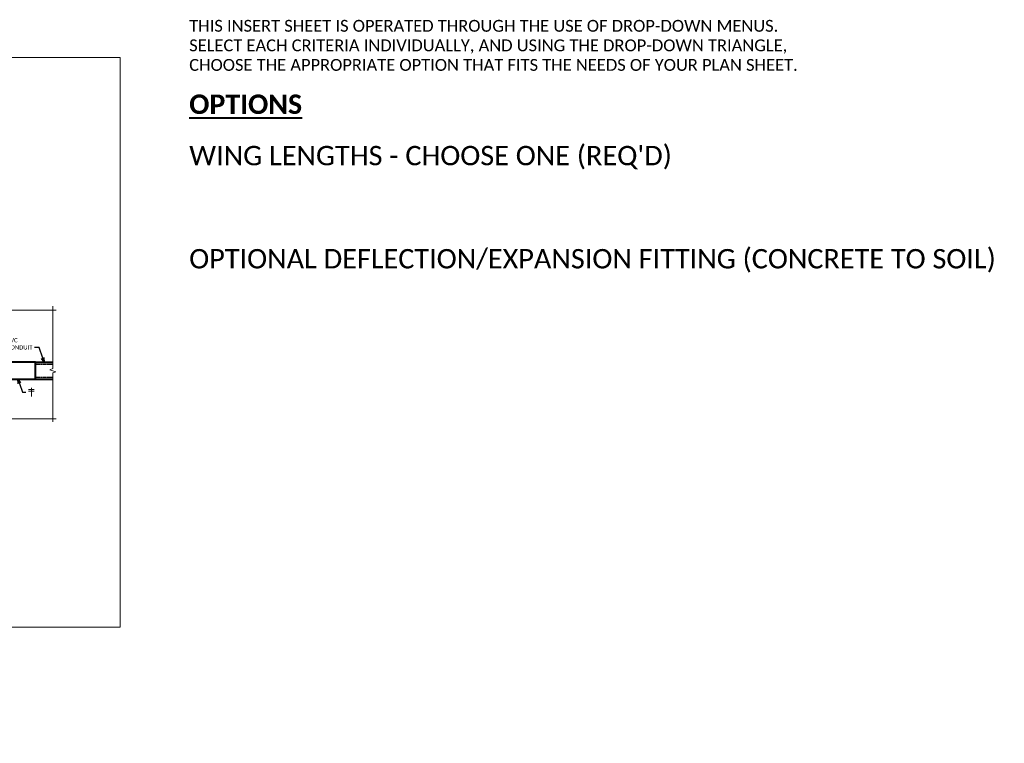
# Model space of a CAD drawing. Extents: x -3074 to 205, y -4612 to -1849.
# Tile 24 of 24: x -138 to 205, y -2368 to -2116. Entities that reach past the tile are written whole.
import ezdxf
from ezdxf import colors
from ezdxf.entities.mleader import LeaderData, LeaderLine
from ezdxf.math import Vec2, Vec3

# ---------------------------------------------------------------- set-up
doc = ezdxf.new("R2010")
doc.units = 0
doc.header["$MEASUREMENT"] = 0
doc.linetypes.add('Wisdot2', pattern=[0.125, 0.0625, -0.0625])
for name, color, linetype, lineweight in [('B_ANNO_BREAK', 7, 'Continuous', 18), ('B_ANNO_DIM', 7, 'Continuous', 18), ('B_ANNO_SYMB', 7, 'Continuous', 18), ('B_ANNO_TEXT', 7, 'Continuous', 18), ('B_ANNO_TEXT_TITLE', 7, 'Continuous', 40), ('B_DETAIL_HIDDEN', 7, 'Wisdot2', 25), ('B_DETAIL_OBJ', 7, 'Continuous', 40)]:
    doc.layers.add(name, color=color, linetype=linetype, lineweight=lineweight)
doc.layers.add('B_ANNO_NOPLOT', color=47, linetype='Continuous', lineweight=18, plot=False)
doc.styles.add('Annotative', font='calibri.ttf', dxfattribs={"height": 0.0625})
doc.styles.get("Standard").update_dxf_attribs({"font": 'calibri.ttf'})
doc.styles.add('Title', font='calibrib.ttf', dxfattribs={"height": 0.125})

# ---------------------------------------------------------------- blocks, each defined once
blk = doc.blocks.new('INS_SS56ELEC_BASE-2')
at = {"layer": 'B_ANNO_NOPLOT', "flags": 128}
blk.add_lwpolyline([(0, 0), (0, 252), (323.92766, 252), (323.92766, 238.85516), (378, 238.85516), (378, 40.49961), (316.57075, 40.49961), (316.57075, 0)], close=True, dxfattribs=at)
at = {"layer": 'B_ANNO_TEXT', "color": 7, "linetype": 'Continuous', "lineweight": 18, "insert": (402, 252), "char_height": 4.5, "width": 217.5271307, "attachment_point": 1, "line_spacing_factor": 0.990002, "style": 'Annotative'}
blk.add_mtext('{\\H0.91667x;\\C256;THIS INSERT SHEET IS OPERATED THROUGH THE USE OF DROP-DOWN MENUS. SELECT EACH CRITERIA INDIVIDUALLY, AND USING THE DROP-DOWN TRIANGLE, CHOOSE THE APPROPRIATE OPTION THAT FITS THE NEEDS OF YOUR PLAN SHEET.}', dxfattribs=at)
at = {"layer": 'B_ANNO_TEXT_TITLE', "color": 7, "linetype": 'Continuous', "lineweight": 40, "insert": (402, 226), "char_height": 6.750027, "attachment_point": 1, "line_spacing_factor": 0.8, "style": 'Title'}
blk.add_mtext('{\\LOPTIONS}', dxfattribs=at)
blk = doc.blocks.new('*U1051')
at = {"layer": 'B_ANNO_NOPLOT', "flags": 128}
blk.add_lwpolyline([(0, 0), (0, 252), (323.93, 252), (323.93, 238.86), (378, 238.86), (378, 40.5), (316.57, 40.5), (316.57, 0)], close=True, dxfattribs=at)
at = {"layer": 'B_ANNO_TEXT', "insert": (402, 204), "char_height": 6.75, "width": 266.4553, "attachment_point": 4, "line_spacing_factor": 0.8, "style": 'Annotative'}
blk.add_mtext("WING LENGTHS - CHOOSE ONE (REQ'D)", dxfattribs=at)
blk = doc.blocks.new('cross')
at = {"layer": 'B_ANNO_SYMB'}
for p, q in [((-0.99, 0.89), (0.99, 0.89)), ((-0.99, 0.3), (0.99, 0.3)), ((0, 1.48), (0, -1.48))]:
    blk.add_line(p, q, dxfattribs=at)
blk = doc.blocks.new('_Open30')
at = {"color": 0, "linetype": 'ByBlock', "lineweight": -2}
for p, q in [((-1, 0.27), (0, 0)), ((0, 0), (-1, -0.27)), ((0, 0), (-1, 0))]:
    blk.add_line(p, q, dxfattribs=at)
blk = doc.blocks.new('*U67')
at = {"layer": 'B_ANNO_BREAK', "flags": 128}
for points in [[(261.6282, 150.85), (308.0163, 150.85), (308.3915, 149.819), (309.142, 151.8809), (309.5172, 150.85), (355.7094, 150.85)], [(354.4665, 112.0128), (354.4665, 129.0066), (355.4975, 129.3818), (353.4356, 130.1323), (354.4665, 130.5075), (354.4665, 152.2493)], [(261.6282, 113.0782), (308.0163, 113.0782), (308.3915, 112.0472), (309.142, 114.1091), (309.5172, 113.0782), (355.7094, 113.0782)]]:
    blk.add_lwpolyline(points, dxfattribs=at)
at = {"layer": 'B_ANNO_NOPLOT', "flags": 128}
blk.add_lwpolyline([(0, 0), (0, 252), (323.9277, 252), (323.9277, 238.8552), (378, 238.8552), (378, 40.4996), (316.5708, 40.4996), (316.5708, 0)], close=True, dxfattribs=at)
at = {"layer": 'B_DETAIL_HIDDEN'}
for p, q in [((348.4453, 132.0561), (354.4665, 132.0561)), ((348.4453, 127.5438), (354.4665, 127.5438))]:
    blk.add_line(p, q, dxfattribs=at)
at = {"layer": 'B_DETAIL_OBJ'}
for p, q in [((348.4453, 132.8), (354.4665, 132.8)), ((348.4453, 126.8), (354.4665, 126.8))]:
    blk.add_line(p, q, dxfattribs=at)
at = {"layer": 'B_DETAIL_OBJ', "flags": 128}
blk.add_lwpolyline([(348.4453, 132.8), (336.4283, 132.8), (336.4283, 126.8005), (348.4453, 126.8005), (348.4453, 132.8)], dxfattribs=at)
blk.add_blockref('cross', (347.0115, 122.3276))
at = {"layer": 'B_ANNO_TEXT', "insert": (402, 168.0736), "char_height": 6.75, "width": 298.946511, "attachment_point": 4, "line_spacing_factor": 0.8, "style": 'Annotative'}
blk.add_mtext('OPTIONAL DEFLECTION/EXPANSION FITTING (CONCRETE TO SOIL)', dxfattribs=at)
at = {"layer": 'B_ANNO_DIM'}
ml = blk.add_multileader_mtext('Standard', dxfattribs=at)
ml.set_content('PVC\\PCONDUIT', color=256)
ml.set_leader_properties()
ml.set_arrow_properties(name='OPEN30')
ml.build(insert=Vec2(0, 0))
ml.multileader.update_dxf_attribs({"text_right_attachment_type": 3, "dogleg_length": 0.0625, "arrow_head_size": 1.5, "scale": 24})
ctx = ml.context
ctx.base_point, ctx.scale, ctx.char_height, ctx.arrow_head_size, ctx.landing_gap_size, ctx.plane_origin = Vec3(337.7058, 140.4108), 24, 1.5, 1.5, 0.75, Vec3(353.6253, 137.8843)
ctx.right_attachment = 3
notes = []
notes.append((ctx, [(0, (1, 1, 0), (349.6844, 137.8843), (-1, 0), 1.5409, [(0, [(351.4537, 132.8), (349.6844, 137.8843), (349.6844, 137.8843)], 0, [])])]))
ctx.mtext.insert, ctx.mtext.flow_direction = Vec3(338.4558, 141.1718), 5
ml = blk.add_multileader_mtext('Standard', dxfattribs=at)
ml.set_content('', color=256)
ml.set_leader_properties()
ml.set_arrow_properties(name='OPEN30')
ml.build(insert=Vec2(0, 0))
ml.multileader.update_dxf_attribs({"text_right_attachment_type": 3, "dogleg_length": 0.0625, "arrow_head_size": 1.5, "scale": 24})
ctx = ml.context
ctx.base_point, ctx.scale, ctx.char_height, ctx.arrow_head_size, ctx.landing_gap_size, ctx.plane_origin = Vec3(345.0458, 122.3322), 24, 1.5, 1.5, 0.75, Vec3(341.3676, 118.0227)
ctx.right_attachment = 3
notes.append((ctx, [(0, (1, 1, 0), (343.9133, 122.3322), (1, 0), 1.1325, [(0, [(342.3616, 126.8005), (343.9133, 122.3322), (343.9133, 122.3322)], 0, [])])]))
ctx.mtext.insert, ctx.mtext.flow_direction = Vec3(345.7958, 123.0822), 5
for ctx, leaders in notes:
    for number, flags, end, landing, length, lines in leaders:
        leader = LeaderData()
        leader.index, (leader.has_last_leader_line, leader.has_dogleg_vector, leader.attachment_direction) = number, flags
        leader.last_leader_point, leader.dogleg_vector, leader.dogleg_length = Vec3(end), Vec3(landing), length
        for number, points, colour, breaks in lines:
            line = LeaderLine()
            line.index, line.vertices, line.color, line.breaks = number, Vec3.list(points), colors.encode_raw_color(colour), breaks
            leader.lines.append(line)
        ctx.leaders.append(leader)

msp = doc.modelspace()

# ---------------------------------------------------------------- block references
msp.add_blockref('INS_SS56ELEC_BASE-2', (-480.58, -2367.75))

# ---------------------------------------------------------------- next in the draw order: block references
for name in ['*U1051', '*U67']:
    msp.add_blockref(name, (-480.58, -2367.75))

doc.saveas('drawing.dxf')
